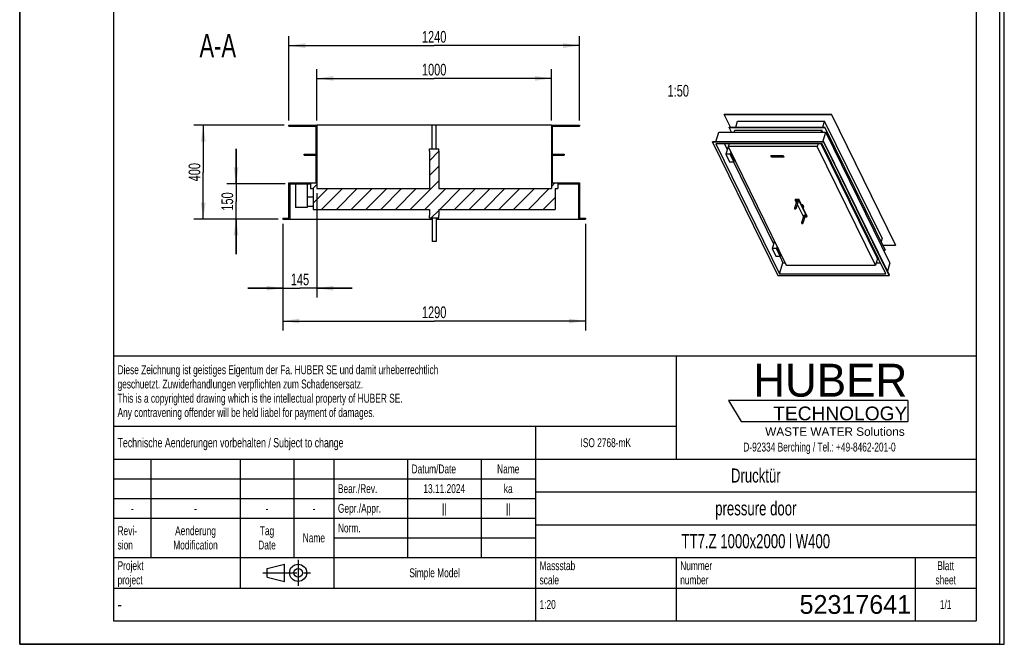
# Model space of a CAD drawing. Header units: millimetres. Extents: x 0 to 4200, y 0 to 5940.
# Tile 1 of 2: x 0 to 4200, y 0 to 2664. Entities that reach past the tile are written whole.
import ezdxf

# ---------------------------------------------------------------- set-up
doc = ezdxf.new("R2010")
doc.units = ezdxf.units.MM
doc.header["$LTSCALE"] = 387.2
doc.linetypes.add('CENTER', pattern=[0.6, 0.375, -0.075, 0.075, -0.075])
doc.layers.get('0').update_dxf_attribs({"linetype": 'CONTINUOUS'})
for name, color, linetype in [('005_AXIS', 7, 'CONTINUOUS'), ('007_CURVES', 7, 'CONTINUOUS'), ('050_DIMENSIONING', 7, 'CONTINUOUS'), ('052_SYMBOLS', 7, 'CONTINUOUS'), ('053_NOTES', 7, 'CONTINUOUS'), ('HUBER_Logo_BL2', 7, 'CONTINUOUS')]:
    doc.layers.add(name, color=color, linetype=linetype)
doc.styles.get("Standard").update_dxf_attribs({"font": 'txt', "width": 0.7})
doc.styles.add('TEXTSTYLE_2', font='txt')
doc.styles.add('TEXTSTYLE_3', font='arial.ttf')
doc.styles.add('TEXTSTYLE_4', font='txt', dxfattribs={"width": 0.8})
doc.styles.add('TEXTSTYLE_5', font='txt')
doc.dimstyles.new('DIMSTYLE_1', dxfattribs={"dimtxt": 50, "dimasz": 70, "dimexe": 2, "dimexo": 1, "dimtad": 1, "dimdec": 1, "dimtxsty": 'Standard', "dimblk": '_FILLED', "dimblk1": '_FILLED', "dimblk2": '_FILLED', "dimcen": 0.09, "dimazin": 2, "dimtp": 1.2, "dimtm": 1.2, "dimtfac": 1, "dimtdec": 1, "dimtofl": 0, "dimtmove": 0, "dimatfit": 3, "dimldrblk": '_FILLED', "dimfxl": 1, "dimtolj": 1, "dimarcsym": 0})
doc.dimstyles.new('DIMSTYLE_3', dxfattribs={"dimtxt": 50, "dimasz": 70, "dimexe": 2, "dimexo": 1, "dimtad": 1, "dimdec": 1, "dimtxsty": 'Standard', "dimblk": '_FILLED', "dimblk1": '_FILLED', "dimblk2": '_FILLED', "dimcen": 0.09, "dimazin": 2, "dimtp": 0.5, "dimtm": 0.5, "dimtfac": 1, "dimtdec": 1, "dimtofl": 0, "dimtmove": 0, "dimatfit": 3, "dimldrblk": '_FILLED', "dimfxl": 1, "dimtolj": 1, "dimarcsym": 0})
doc.dimstyles.new('DIMSTYLE_4', dxfattribs={"dimtxt": 50, "dimasz": 70, "dimexe": 2, "dimexo": 1, "dimtad": 1, "dimdec": 1, "dimtxsty": 'Standard', "dimblk": '_FILLED', "dimblk1": '_FILLED', "dimblk2": '_FILLED', "dimcen": 0.09, "dimazin": 2, "dimtp": 0.8, "dimtm": 0.8, "dimtfac": 1, "dimtdec": 1, "dimtofl": 0, "dimtmove": 0, "dimatfit": 3, "dimldrblk": '_FILLED', "dimfxl": 1, "dimtolj": 1, "dimarcsym": 0})

# ---------------------------------------------------------------- blocks, each defined once
blk = doc.blocks.new('HUBER_LOGO_BL2', base_point=(3411.6, 1009.5))
at = {"layer": 'HUBER_Logo_BL2', "color": 5, "linetype": 'Continuous'}
for p, q in [((3788.5, 1040.5), (3023.5, 1040.5)), ((3023.5, 1040.5), (3077.5, 950.5)), ((3788.5, 1040.5), (3788.5, 950.5)), ((3077.5, 950.5), (3788.5, 950.5))]:
    blk.add_line(p, q, dxfattribs=at)
at = {"layer": 'HUBER_Logo_BL2', "color": 2, "linetype": 'Continuous', "attachment_point": 3, "line_spacing_factor": 0.78}
for s, insert, char_height, width, style in [('HUBER\\P\\fArial;\\H58.5;TECHNOLOGY ', (3786.3, 1196.7), 140.4, 775.343, 'TEXTSTYLE_2'), ('WASTE WATER Solutions', (3775.2, 925.3), 36, 594.067, 'TEXTSTYLE_3')]:
    blk.add_mtext(s, dxfattribs=dict(at, insert=insert, char_height=char_height, width=width, style=style))
at = {"layer": 'HUBER_Logo_BL2', "color": 2, "linetype": 'Continuous', "insert": (3411.6, 860.4), "char_height": 38, "width": 1621.786, "attachment_point": 2, "line_spacing_factor": 0.96}
blk.add_mtext('D-92334 Berching / Tel.: +49-8462-201-0', dxfattribs=at)
blk = doc.blocks.new('_FILLED')
at = {"color": 0, "linetype": 'ByBlock'}
blk.add_solid([(0, 0), (-1, 0.143), (-1, -0.143)], dxfattribs=at)
blk = doc.blocks.new('*D4')
at = {"layer": '050_DIMENSIONING', "color": 2, "linetype": 'Continuous', "transparency": 16777216}
for p, q in [((1123, 1793.9), (1123, 1338.9)), ((2413, 1793.9), (2413, 1338.9)), ((1123, 1378.9), (1768, 1378.9)), ((2413, 1378.9), (1768, 1378.9))]:
    blk.add_line(p, q, dxfattribs=at)
at = {"layer": '050_DIMENSIONING', "color": 2, "linetype": 'Continuous', "transparency": 16777216, "xscale": 70, "yscale": 70, "zscale": 70, "rotation": 180}
blk.add_blockref('_FILLED', (1123, 1378.9), dxfattribs=at)
at = {"layer": '050_DIMENSIONING', "color": 2, "linetype": 'Continuous', "transparency": 16777216, "xscale": 70, "yscale": 70, "zscale": 70}
blk.add_blockref('_FILLED', (2413, 1378.9), dxfattribs=at)
at = {"layer": '050_DIMENSIONING', "color": 2, "linetype": 'Continuous', "transparency": 16777216, "insert": (1768, 1441.4), "char_height": 50, "width": 219.643, "attachment_point": 2, "line_spacing_factor": 0.9}
blk.add_mtext('1290', dxfattribs=at)
blk = doc.blocks.new('*D5')
at = {"layer": '050_DIMENSIONING', "color": 2, "linetype": 'Continuous', "transparency": 16777216}
for p, q in [((1148, 2233.9), (1148, 2593.9)), ((2388, 2233.9), (2388, 2593.9)), ((1148, 2553.9), (1768, 2553.9)), ((2388, 2553.9), (1768, 2553.9))]:
    blk.add_line(p, q, dxfattribs=at)
at = {"layer": '050_DIMENSIONING', "color": 2, "linetype": 'Continuous', "transparency": 16777216, "xscale": 70, "yscale": 70, "zscale": 70, "rotation": 180}
blk.add_blockref('_FILLED', (1148, 2553.9), dxfattribs=at)
at = {"layer": '050_DIMENSIONING', "color": 2, "linetype": 'Continuous', "transparency": 16777216, "xscale": 70, "yscale": 70, "zscale": 70}
blk.add_blockref('_FILLED', (2388, 2553.9), dxfattribs=at)
at = {"layer": '050_DIMENSIONING', "color": 2, "linetype": 'Continuous', "transparency": 16777216, "insert": (1768, 2616.4), "char_height": 50, "width": 219.643, "attachment_point": 2, "line_spacing_factor": 0.9}
blk.add_mtext('1240', dxfattribs=at)
blk = doc.blocks.new('*D6')
at = {"layer": '050_DIMENSIONING', "color": 2, "linetype": 'Continuous', "transparency": 16777216}
for p, q in [((1128, 2213.9), (743, 2213.9)), ((783, 2213.9), (783, 2013.9)), ((783, 1813.9), (783, 2013.9)), ((1103, 1813.9), (743, 1813.9))]:
    blk.add_line(p, q, dxfattribs=at)
at = {"layer": '050_DIMENSIONING', "color": 2, "linetype": 'Continuous', "transparency": 16777216, "xscale": 70, "yscale": 70, "zscale": 70}
for p, rotation in [((783, 2213.9), 90), ((783, 1813.9), 270)]:
    blk.add_blockref('_FILLED', p, dxfattribs=dict(at, rotation=rotation))
at = {"layer": '050_DIMENSIONING', "color": 2, "linetype": 'Continuous', "transparency": 16777216, "insert": (720.5, 2013.9), "char_height": 50, "width": 176.786, "attachment_point": 2, "rotation": 90, "line_spacing_factor": 0.9}
blk.add_mtext('400', dxfattribs=at)
blk = doc.blocks.new('*D7')
at = {"layer": '050_DIMENSIONING', "color": 2, "linetype": 'Continuous', "transparency": 16777216}
for p, q in [((1268, 2233.9), (1268, 2453.9)), ((2268, 2233.9), (2268, 2453.9)), ((1268, 2413.9), (1768, 2413.9)), ((2268, 2413.9), (1768, 2413.9))]:
    blk.add_line(p, q, dxfattribs=at)
at = {"layer": '050_DIMENSIONING', "color": 2, "linetype": 'Continuous', "transparency": 16777216, "xscale": 70, "yscale": 70, "zscale": 70, "rotation": 180}
blk.add_blockref('_FILLED', (1268, 2413.9), dxfattribs=at)
at = {"layer": '050_DIMENSIONING', "color": 2, "linetype": 'Continuous', "transparency": 16777216, "xscale": 70, "yscale": 70, "zscale": 70}
blk.add_blockref('_FILLED', (2268, 2413.9), dxfattribs=at)
at = {"layer": '050_DIMENSIONING', "color": 2, "linetype": 'Continuous', "transparency": 16777216, "insert": (1768, 2476.4), "char_height": 50, "width": 219.643, "attachment_point": 2, "line_spacing_factor": 0.9}
blk.add_mtext('1000', dxfattribs=at)
blk = doc.blocks.new('*D10')
at = {"layer": '050_DIMENSIONING', "color": 2, "linetype": 'Continuous', "transparency": 16777216}
for p, q in [((1268, 1923.9), (1268, 1478.9)), ((1123, 1793.9), (1123, 1478.9)), ((1123, 1518.9), (973, 1518.9)), ((973, 1518.9), (1195.5, 1518.9)), ((1418, 1518.9), (1195.5, 1518.9)), ((1268, 1518.9), (1418, 1518.9))]:
    blk.add_line(p, q, dxfattribs=at)
at = {"layer": '050_DIMENSIONING', "color": 2, "linetype": 'Continuous', "transparency": 16777216, "xscale": 70, "yscale": 70, "zscale": 70}
blk.add_blockref('_FILLED', (1123, 1518.9), dxfattribs=at)
at = {"layer": '050_DIMENSIONING', "color": 2, "linetype": 'Continuous', "transparency": 16777216, "xscale": 70, "yscale": 70, "zscale": 70, "rotation": 180}
blk.add_blockref('_FILLED', (1268, 1518.9), dxfattribs=at)
at = {"layer": '050_DIMENSIONING', "color": 2, "linetype": 'Continuous', "transparency": 16777216, "insert": (1195.5, 1581.4), "char_height": 50, "width": 155.357, "attachment_point": 2, "line_spacing_factor": 0.9}
blk.add_mtext('145', dxfattribs=at)
blk = doc.blocks.new('*D11')
at = {"layer": '050_DIMENSIONING', "color": 2, "linetype": 'Continuous', "transparency": 16777216}
for p, q in [((923, 1963.9), (923, 2113.9)), ((923, 2113.9), (923, 1888.9)), ((1132, 1963.9), (883, 1963.9)), ((923, 1663.9), (923, 1888.9)), ((1103, 1813.9), (883, 1813.9)), ((923, 1813.9), (923, 1663.9))]:
    blk.add_line(p, q, dxfattribs=at)
at = {"layer": '050_DIMENSIONING', "color": 2, "linetype": 'Continuous', "transparency": 16777216, "xscale": 70, "yscale": 70, "zscale": 70}
for p, rotation in [((923, 1963.9), 270), ((923, 1813.9), 90)]:
    blk.add_blockref('_FILLED', p, dxfattribs=dict(at, rotation=rotation))
at = {"layer": '050_DIMENSIONING', "color": 2, "linetype": 'Continuous', "transparency": 16777216, "insert": (860.5, 1888.9), "char_height": 50, "width": 155.357, "attachment_point": 2, "rotation": 90, "line_spacing_factor": 0.9}
blk.add_mtext('150', dxfattribs=at)
blk = doc.blocks.new('PROJEKTIONSMETHODE_1_BL3', base_point=(1140, 305))
at = {"color": 2, "linetype": 'Continuous'}
for p, q in [((1055.7, 323.3), (1129, 341.7)), ((1129, 268.3), (1129, 341.7)), ((1055.7, 286.7), (1055.7, 323.3)), ((1055.7, 286.7), (1129, 268.3))]:
    blk.add_line(p, q, dxfattribs=at)
at = {"color": 2, "linetype": 'CENTER'}
for p, q in [((1187.7, 360), (1187.7, 250)), ((1037.3, 305), (1242.7, 305))]:
    blk.add_line(p, q, dxfattribs=at)
at = {"color": 2, "linetype": 'Continuous'}
for radius in [36.7, 18.3]:
    blk.add_circle((1187.7, 305), radius, dxfattribs=at)
blk = doc.blocks.new('*T16')
at = {"color": 3, "linetype": 'Continuous'}
for p, q in [((0, 0), (3680, 0)), ((0, 0), (0, -1130)), ((2400, 0), (2400, -440)), ((3680, 0), (3680, -1130)), ((0, -300), (2400, -300)), ((1800, -300), (1800, -1130)), ((0, -440), (3680, -440)), ((160, -440), (160, -860)), ((540, -440), (540, -990)), ((770, -440), (770, -860)), ((940, -440), (940, -990)), ((1254, -440), (1254, -860)), ((1568, -440), (1568, -860)), ((0, -524), (1800, -524)), ((1800, -580), (3680, -580)), ((0, -608), (1800, -608)), ((0, -692), (1800, -692)), ((1800, -720), (3680, -720)), ((940, -776), (1800, -776)), ((0, -860), (3680, -860)), ((2400, -860), (2400, -1130)), ((3420, -860), (3420, -1130)), ((0, -990), (3680, -990)), ((0, -1130), (3680, -1130))]:
    blk.add_line(p, q, dxfattribs=at)
at = {"layer": '052_SYMBOLS', "color": 2, "linetype": 'Continuous', "line_spacing_factor": 0.96}
for s, insert, char_height, width, attachment_point in [('Diese Zeichnung ist geistiges Eigentum der Fa. HUBER SE und damit urheberrechtlich \\Pgeschuetzt. Zuwiderhandlungen verpflichten zum Schadensersatz.\\PThis is a copyrighted drawing which is the intellectual property of HUBER SE.\\PAny contravening offender will be held liabel for payment of damages.', (17.5, -39.8), 38, 4429.714, 1), ('Technische Aenderungen vorbehalten / Subject to change', (17.5, -350), 40, 3049.524, 1), ('ISO 2768-mK', (2100, -351), 38, 665.905, 2), ('Datum/Date', (1271.5, -463), 38, 584.476, 1), ('Name', (1684, -463), 38, 253.333, 2), ('Drucktür', (2740, -480), 60, 686.857, 2), ('Bear./Rev.', (957.5, -547), 38, 544.667, 1), ('ka', (1684, -547), 38, 123.048, 2), ('13.11.2024', (1411, -547), 38, 524.762, 2), ('Gepr./Appr.', (957.5, -631), 38, 598.952, 1), ('pressure door', (2740, -620), 60, 1120, 2), ('-', (80, -631), 38, 68.762, 2), ('-', (350, -631), 38, 68.762, 2), ('-', (655, -631), 38, 68.762, 2), ('-', (855, -631), 38, 68.762, 2), ('Revi-\\Psion', (17.5, -726.6), 38, 276.857, 1), ('Aenderung\\PModification', (350, -726.6), 38, 606.19, 2), ('Tag\\PDate', (655, -726.6), 38, 235.238, 2), ('Norm. ', (957.5, -715), 38, 351.048, 1), ('TT7.Z 1000x2000 l W400', (2740, -760), 60, 2088.571, 2), ('Name', (855, -757), 38, 253.333, 2), ('Projekt\\Pproject', (17.5, -875.6), 38, 367.333, 1), ('Massstab\\Pscale', (1817.5, -875.6), 38, 448.762, 1), ('Nummer\\Pnumber', (2417.5, -875.6), 38, 372.762, 1), ('Blatt\\Psheet', (3550, -875.6), 38, 275.048, 2), ('Simple Model', (1370, -906), 38, 656.857, 2), ('1:20', (1817.5, -1041), 38, 204.476, 1), ('1/1', (3550, -1041), 38, 159.238, 2)]:
    blk.add_mtext(s, dxfattribs=dict(at, insert=insert, char_height=char_height, width=width, attachment_point=attachment_point))
for s, insert, char_height, width, attachment_point, style in [('52317641', (3402.5, -1020), 80, 1026.667, 3, 'TEXTSTYLE_5'), ('-', (17.5, -1035), 50, 36.667, 1, 'TEXTSTYLE_4')]:
    blk.add_mtext(s, dxfattribs=dict(at, insert=insert, char_height=char_height, width=width, attachment_point=attachment_point, style=style))
at = {"layer": '053_NOTES', "color": 2, "linetype": 'Continuous', "char_height": 38, "width": 101.333, "attachment_point": 2, "line_spacing_factor": 0.96}
for insert in [(1411, -631), (1684, -631)]:
    blk.add_mtext('||', dxfattribs=dict(at, insert=insert))

msp = doc.modelspace()

# ---------------------------------------------------------------- hatches: boundary and pattern name
at = {"linetype": 'Continuous'}
h = msp.add_hatch(dxfattribs=at)
h.set_pattern_fill('A', color=2, scale=44.547727, angle=45, style=0, pattern_type=0)
h.set_pattern_definition([(45, (0, 0), (-31.5, 31.5), [])])
edge = h.paths.add_edge_path()
edge.add_line((1268.03, 1943.86), (1748.03, 1943.86))
edge.add_line((1748.03, 2103.86), (1748.03, 1943.86))
edge.add_line((1748.03, 2103.86), (1748.03, 2113.86))
edge.add_line((1748.03, 2113.86), (1788.03, 2113.86))
edge.add_line((1788.03, 2103.86), (1788.03, 2113.86))
edge.add_line((1788.03, 2103.86), (1788.03, 1943.86))
edge.add_line((1788.03, 1943.86), (2268.03, 1943.86))
edge.add_line((2268.03, 2213.86), (2268.03, 1943.86))
edge.add_line((2268.03, 2213.86), (2388.03, 2213.86))
edge.add_line((2388.03, 2213.86), (2388.03, 2209.86))
edge.add_line((2272.03, 2209.86), (2388.03, 2209.86))
edge.add_line((2272.03, 2209.86), (2272.03, 2090.86))
edge.add_line((2272.03, 2090.86), (2322.03, 2090.86))
edge.add_line((2322.03, 2090.86), (2322.03, 2086.86))
edge.add_line((2272.03, 2086.86), (2322.03, 2086.86))
edge.add_line((2272.03, 2086.86), (2272.03, 1967.86))
edge.add_line((2272.03, 1967.86), (2388.03, 1967.86))
edge.add_line((2388.03, 1967.86), (2388.03, 1817.86))
edge.add_line((2388.03, 1817.86), (2413.03, 1817.86))
edge.add_line((2413.03, 1817.86), (2413.03, 1813.86))
edge.add_line((2384.03, 1813.86), (2413.03, 1813.86))
edge.add_line((2384.03, 1963.86), (2384.03, 1813.86))
edge.add_line((2295.03, 1963.86), (2384.03, 1963.86))
edge.add_line((2295.03, 1963.86), (2295.03, 1943.86))
edge.add_line((2284.03, 1943.86), (2295.03, 1943.86))
edge.add_line((2284.03, 1943.86), (2284.03, 1854.86))
edge.add_line((1788.03, 1854.86), (2284.03, 1854.86))
edge.add_line((1788.03, 1854.86), (1788.03, 1828.86))
edge.add_line((1788.03, 1818.86), (1788.03, 1828.86))
edge.add_line((1748.03, 1818.86), (1788.03, 1818.86))
edge.add_line((1748.03, 1818.86), (1748.03, 1828.86))
edge.add_line((1748.03, 1854.86), (1748.03, 1828.86))
edge.add_line((1252.03, 1854.86), (1748.03, 1854.86))
edge.add_line((1252.03, 1943.86), (1252.03, 1854.86))
edge.add_line((1241.03, 1943.86), (1252.03, 1943.86))
edge.add_line((1241.03, 1963.86), (1241.03, 1943.86))
edge.add_line((1152.03, 1963.86), (1241.03, 1963.86))
edge.add_line((1152.03, 1963.86), (1152.03, 1813.86))
edge.add_line((1123.03, 1813.86), (1152.03, 1813.86))
edge.add_line((1123.03, 1817.86), (1123.03, 1813.86))
edge.add_line((1123.03, 1817.86), (1148.03, 1817.86))
edge.add_line((1148.03, 1817.86), (1148.03, 1967.86))
edge.add_line((1148.03, 1967.86), (1264.03, 1967.86))
edge.add_line((1264.03, 1967.86), (1264.03, 2086.86))
edge.add_line((1214.03, 2086.86), (1264.03, 2086.86))
edge.add_line((1214.03, 2086.86), (1214.03, 2090.86))
edge.add_line((1214.03, 2090.86), (1264.03, 2090.86))
edge.add_line((1264.03, 2090.86), (1264.03, 2209.86))
edge.add_line((1148.03, 2209.86), (1264.03, 2209.86))
edge.add_line((1148.03, 2209.86), (1148.03, 2213.86))
edge.add_line((1148.03, 2213.86), (1268.03, 2213.86))
edge.add_line((1268.03, 2213.86), (1268.03, 1943.86))

# ---------------------------------------------------------------- linework, layer by layer
at = {"color": 7, "linetype": 'Continuous'}
for p, q in [((0, 0), (0, 5940)), ((0, 0), (0, 5940)), ((4200, 0), (4200, 5940)), ((4200, 0), (4200, 5940)), ((3005.42, 2260.13), (3005.8, 2261.38)), ((3031.77, 2206.43), (3005.42, 2260.13)), ((3005.42, 2260.13), (3462.26, 2260.13)), ((3005.8, 2261.38), (3462.65, 2261.38)), ((3054.63, 2206.43), (3062.31, 2231.29)), ((3062.31, 2231.29), (3433.68, 2231.29)), ((3426, 2206.43), (3433.68, 2231.29)), ((3678.69, 1732.01), (3433.68, 2231.29)), ((3462.26, 2260.13), (3462.65, 2261.38)), ((3462.26, 2260.13), (3735.58, 1703.17)), ((3735.97, 1704.42), (3462.65, 2261.38)), ((1148.03, 2213.86), (1268.03, 2213.86)), ((1148.03, 2209.86), (1148.03, 2213.86)), ((1148.03, 2209.86), (1264.03, 2209.86)), ((1264.03, 2090.86), (1264.03, 2209.86)), ((1760.03, 2213.86), (1268.03, 2213.86)), ((1268.03, 2213.86), (1268.03, 1943.86)), ((2268.03, 2213.86), (1776.03, 2213.86)), ((2268.03, 2213.86), (2388.03, 2213.86)), ((2268.03, 2213.86), (2268.03, 1943.86)), ((2272.03, 2209.86), (2388.03, 2209.86)), ((2272.03, 2209.86), (2272.03, 2090.86)), ((2388.03, 2213.86), (2388.03, 2209.86)), ((2969.38, 2143.52), (2981.98, 2184.3)), ((2981.98, 2184.3), (3438.83, 2184.3)), ((3025.88, 2205.18), (3026.26, 2206.43)), ((3036.12, 2184.3), (3025.88, 2205.18)), ((3025.88, 2205.18), (3434.09, 2205.18)), ((3026.26, 2206.43), (3434.48, 2206.43)), ((3047.79, 2184.3), (3050.4, 2192.75)), ((3050.4, 2192.75), (3421.77, 2192.75)), ((3419.16, 2184.3), (3421.77, 2192.75)), ((3425.91, 2184.3), (3421.77, 2192.75)), ((3426.23, 2143.52), (3438.83, 2184.3)), ((3434.09, 2205.18), (3434.48, 2206.43)), ((3434.09, 2205.18), (3691.3, 1681.04)), ((3691.69, 1682.29), (3434.48, 2206.43)), ((3712.15, 1627.34), (3438.83, 2184.3)), ((2954.81, 2142.27), (2955.2, 2143.52)), ((2954.81, 2142.27), (3234.23, 1572.87)), ((3430.08, 2142.27), (2954.81, 2142.27)), ((3430.47, 2143.52), (2955.2, 2143.52)), ((3430.08, 2142.27), (3430.47, 2143.52)), ((3709.5, 1572.87), (3430.08, 2142.27)), ((3709.89, 1574.13), (3430.47, 2143.52)), ((1748.03, 2113.86), (1788.03, 2113.86)), ((1748.03, 2103.86), (1748.03, 2113.86)), ((1748.03, 2103.86), (1748.03, 1943.86)), ((1788.03, 2103.86), (1788.03, 2113.86)), ((1788.03, 2103.86), (1788.03, 1943.86)), ((3422.93, 2135.06), (2969.04, 2135.06)), ((2969.04, 2135.06), (3241.38, 1580.08)), ((3006.62, 2135.06), (3018.39, 2111.08)), ((3021.81, 2122.13), (3012.12, 2090.8)), ((3022.49, 2122.13), (3021.81, 2122.13)), ((3025.76, 2135.06), (3022.05, 2123.04)), ((3022.05, 2123.04), (3269.99, 1617.79)), ((3402.26, 2123.04), (3022.05, 2123.04)), ((3405.98, 2135.06), (3402.26, 2123.04)), ((3650.2, 1617.79), (3402.26, 2123.04)), ((3658.82, 1645.68), (3418.67, 2135.06)), ((3664.21, 1642.95), (3422.72, 2135.06)), ((3695.28, 1580.08), (3422.93, 2135.06)), ((1214.03, 2086.86), (1214.03, 2090.86)), ((1214.03, 2090.86), (1264.03, 2090.86)), ((1214.03, 2086.86), (1264.03, 2086.86)), ((1264.03, 1967.86), (1264.03, 2086.86)), ((2272.03, 2090.86), (2322.03, 2090.86)), ((2272.03, 2086.86), (2272.03, 1967.86)), ((2272.03, 2086.86), (2322.03, 2086.86)), ((2322.03, 2090.86), (2322.03, 2086.86)), ((3012.12, 2090.8), (3027.99, 2058.48)), ((3030.55, 2090.8), (3012.12, 2090.8)), ((3027.99, 2058.48), (3046.41, 2058.48)), ((3033.38, 2099.96), (3030.55, 2090.8)), ((3046.41, 2058.48), (3030.55, 2090.8)), ((3035.82, 2094.98), (3033.47, 2087.39)), ((3033.47, 2087.39), (3044.45, 2065.02)), ((3033.47, 2087.39), (3039.54, 2087.39)), ((3044.2, 2058.48), (3216.06, 1708.27)), ((3044.45, 2065.02), (3050.52, 2065.02)), ((3048.43, 2065.02), (3046.41, 2058.48)), ((1148.03, 1967.86), (1264.03, 1967.86)), ((1148.03, 1817.86), (1148.03, 1967.86)), ((1152.03, 1963.86), (1241.03, 1963.86)), ((1152.03, 1963.86), (1152.03, 1813.86)), ((1176.03, 1963.86), (1176.03, 1863.86)), ((1226.03, 1963.86), (1226.03, 1863.86)), ((1241.03, 1963.86), (1241.03, 1943.86)), ((1241.03, 1943.86), (1252.03, 1943.86)), ((1252.03, 1943.86), (1252.03, 1854.86)), ((1268.03, 1943.86), (1748.03, 1943.86)), ((1788.03, 1943.86), (2268.03, 1943.86)), ((2272.03, 1967.86), (2388.03, 1967.86)), ((2284.03, 1943.86), (2284.03, 1854.86)), ((2284.03, 1943.86), (2295.03, 1943.86)), ((2295.03, 1963.86), (2384.03, 1963.86)), ((2295.03, 1963.86), (2295.03, 1943.86)), ((2384.03, 1963.86), (2384.03, 1813.86)), ((2388.03, 1967.86), (2388.03, 1817.86)), ((1226.03, 1908.86), (1252.03, 1908.86)), ((3308.55, 1898.32), (3307.58, 1895.19)), ((3307.58, 1895.19), (3312.49, 1885.19)), ((3307.58, 1895.19), (3322.32, 1895.19)), ((3308.55, 1898.32), (3323.28, 1898.32)), ((3323.28, 1898.32), (3322.32, 1895.19)), ((3322.32, 1895.19), (3357.7, 1823.08)), ((3340.98, 1862.27), (3323.28, 1898.32)), ((1226.03, 1863.86), (1176.03, 1863.86)), ((1226.03, 1868.86), (1252.03, 1868.86)), ((1252.03, 1854.86), (1748.03, 1854.86)), ((1748.03, 1854.86), (1748.03, 1828.86)), ((1788.03, 1854.86), (1788.03, 1828.86)), ((1788.03, 1854.86), (2284.03, 1854.86)), ((3316.6, 1876.82), (3342.96, 1823.08)), ((3358.67, 1826.22), (3340.98, 1862.27)), ((1123.03, 1817.86), (1123.03, 1813.86)), ((1123.03, 1817.86), (1148.03, 1817.86)), ((1123.03, 1813.86), (1152.03, 1813.86)), ((1152.03, 1813.86), (1760.03, 1813.86)), ((1748.03, 1818.86), (1748.03, 1828.86)), ((1748.03, 1818.86), (1788.03, 1818.86)), ((1776.03, 1813.86), (2384.03, 1813.86)), ((1788.03, 1818.86), (1788.03, 1828.86)), ((2384.03, 1813.86), (2413.03, 1813.86)), ((2388.03, 1817.86), (2413.03, 1817.86)), ((2413.03, 1817.86), (2413.03, 1813.86)), ((3342.96, 1823.08), (3343.01, 1823.08)), ((3349.7, 1823.08), (3357.7, 1823.08)), ((3357.7, 1823.08), (3358.67, 1826.22)), ((3678.69, 1732.01), (3674.28, 1717.76)), ((3219.47, 1719.33), (3209.79, 1688)), ((3209.79, 1688), (3225.65, 1655.67)), ((3228.21, 1688), (3209.79, 1688)), ((3220.16, 1719.33), (3219.47, 1719.33)), ((3231.04, 1697.15), (3228.21, 1688)), ((3244.08, 1655.67), (3228.21, 1688)), ((3233.48, 1692.18), (3231.14, 1684.59)), ((3231.14, 1684.59), (3242.12, 1662.21)), ((3231.14, 1684.59), (3237.21, 1684.59)), ((3681.44, 1703.17), (3735.58, 1703.17)), ((3685.8, 1681.04), (3691.3, 1681.04)), ((3691.69, 1682.29), (3691.3, 1681.04)), ((3735.97, 1704.42), (3735.58, 1703.17)), ((3225.65, 1655.67), (3244.08, 1655.67)), ((3241.87, 1655.67), (3255.9, 1627.08)), ((3242.12, 1662.21), (3248.19, 1662.21)), ((3246.1, 1662.21), (3244.08, 1655.67)), ((3658.82, 1645.68), (3650.2, 1617.79)), ((3657.97, 1642.95), (3664.21, 1642.95)), ((3664.3, 1643.21), (3664.21, 1642.95)), ((3241.38, 1580.08), (3255.9, 1627.08)), ((3255.9, 1627.08), (3265.43, 1627.08)), ((3269.99, 1617.79), (3650.2, 1617.79)), ((3653.07, 1627.08), (3672.21, 1627.08)), ((3712.15, 1627.34), (3701.18, 1591.86)), ((3234.23, 1572.87), (3709.5, 1572.87)), ((3241.38, 1580.08), (3695.28, 1580.08)), ((3709.5, 1572.87), (3709.89, 1574.13)), ((0, 0), (4200, 0)), ((0, 0), (4200, 0))]:
    msp.add_line(p, q, dxfattribs=at)
at = {"color": 3, "linetype": 'Continuous'}
for p, q in [((4180, 5900), (4180, 0)), ((0, 2970), (0, 0)), ((4180, 0), (0, 0))]:
    msp.add_line(p, q, dxfattribs=at)
at = {"color": 5, "linetype": 'Continuous'}
for p, q in [((400, 5800), (400, 100)), ((4080, 5800), (4080, 100)), ((400, 100), (4080, 100))]:
    msp.add_line(p, q, dxfattribs=at)
at = {"layer": '005_AXIS', "color": 7, "linetype": 'Continuous'}
for p, q in [((1776.03, 2213.86), (1760.03, 2213.86)), ((1760.03, 2113.86), (1760.03, 2213.86)), ((1776.03, 2113.86), (1776.03, 2213.86)), ((3314.33, 1891.16), (3304.65, 1859.83)), ((3320.44, 1889.27), (3310.76, 1857.94)), ((3343.77, 1868.05), (3341.59, 1861.01)), ((1760.03, 1818.86), (1760.03, 1718.86)), ((1776.03, 1818.86), (1776.03, 1718.86)), ((3344.83, 1829), (3335.15, 1797.67)), ((3350.95, 1827.11), (3341.27, 1795.78)), ((1776.03, 1718.86), (1760.03, 1718.86))]:
    msp.add_line(p, q, dxfattribs=at)
for points, knots in [([(3320.33, 1890.22), (3320.22, 1890.46), (3319.85, 1890.93), (3318.83, 1891.69), (3317.53, 1892.15), (3316.21, 1892.24), (3315.34, 1892.09), (3314.67, 1891.75), (3314.39, 1891.36), (3314.33, 1891.16)], [0, 0, 0, 0, 0.1140622, 0.247801, 0.5423827, 0.6837298, 0.8082321, 0.9119528, 1, 1, 1, 1]), ([(3320.44, 1889.27), (3320.49, 1889.42), (3320.51, 1889.75), (3320.41, 1890.06), (3320.33, 1890.22)], [0, 0, 0, 0, 0.4740096, 1, 1, 1, 1]), ([(3304.65, 1859.83), (3304.6, 1859.68), (3304.58, 1859.35), (3304.68, 1859.04), (3304.76, 1858.88)], [0, 0, 0, 0, 0.4740096, 1, 1, 1, 1]), ([(3310.65, 1858.88), (3310.53, 1859.12), (3310.17, 1859.59), (3309.14, 1860.36), (3307.84, 1860.82), (3306.53, 1860.9), (3305.66, 1860.76), (3304.98, 1860.42), (3304.71, 1860.03), (3304.65, 1859.83)], [0, 0, 0, 0, 0.1140622, 0.247801, 0.5423827, 0.6837298, 0.8082321, 0.9119528, 1, 1, 1, 1]), ([(3304.76, 1858.88), (3304.88, 1858.64), (3305.24, 1858.18), (3306.27, 1857.41), (3307.56, 1856.95), (3308.88, 1856.86), (3309.75, 1857.01), (3310.43, 1857.35), (3310.7, 1857.74), (3310.76, 1857.94)], [0, 0, 0, 0, 0.1140622, 0.247801, 0.5423827, 0.6837298, 0.8082321, 0.9119528, 1, 1, 1, 1]), ([(3310.76, 1857.94), (3310.81, 1858.09), (3310.83, 1858.42), (3310.73, 1858.73), (3310.65, 1858.88)], [0, 0, 0, 0, 0.4740096, 1, 1, 1, 1]), ([(3343.49, 1870.42), (3343.17, 1871.08), (3342.12, 1872.37), (3339.99, 1873.85), (3337.39, 1874.92), (3335.5, 1875.28), (3334.55, 1875.36)], [0, 0, 0, 0, 0.2103125, 0.4591529, 0.7300779, 1, 1, 1, 1]), ([(3343.77, 1868.05), (3343.88, 1868.42), (3343.94, 1869.25), (3343.68, 1870.04), (3343.49, 1870.42)], [0, 0, 0, 0, 0.4740096, 1, 1, 1, 1]), ([(3350.84, 1828.06), (3350.72, 1828.3), (3350.35, 1828.76), (3349.33, 1829.53), (3348.03, 1829.99), (3346.71, 1830.08), (3345.85, 1829.93), (3345.17, 1829.59), (3344.9, 1829.2), (3344.83, 1829)], [0, 0, 0, 0, 0.1140622, 0.247801, 0.5423827, 0.6837298, 0.8082321, 0.9119528, 1, 1, 1, 1]), ([(3350.95, 1827.11), (3350.99, 1827.26), (3351.02, 1827.59), (3350.91, 1827.9), (3350.84, 1828.06)], [0, 0, 0, 0, 0.4740096, 1, 1, 1, 1]), ([(3335.15, 1797.67), (3335.11, 1797.52), (3335.08, 1797.19), (3335.19, 1796.88), (3335.26, 1796.72)], [0, 0, 0, 0, 0.4740096, 1, 1, 1, 1]), ([(3341.16, 1796.72), (3341.04, 1796.96), (3340.67, 1797.43), (3339.65, 1798.2), (3338.35, 1798.66), (3337.03, 1798.74), (3336.16, 1798.6), (3335.49, 1798.26), (3335.21, 1797.87), (3335.15, 1797.67)], [0, 0, 0, 0, 0.1140622, 0.247801, 0.5423827, 0.6837298, 0.8082321, 0.9119528, 1, 1, 1, 1]), ([(3335.26, 1796.72), (3335.38, 1796.48), (3335.75, 1796.01), (3336.77, 1795.25), (3338.07, 1794.79), (3339.39, 1794.7), (3340.25, 1794.85), (3340.93, 1795.19), (3341.21, 1795.58), (3341.27, 1795.78)], [0, 0, 0, 0, 0.1140622, 0.247801, 0.5423827, 0.6837298, 0.8082321, 0.9119528, 1, 1, 1, 1]), ([(3341.27, 1795.78), (3341.31, 1795.92), (3341.34, 1796.26), (3341.23, 1796.57), (3341.16, 1796.72)], [0, 0, 0, 0, 0.4740096, 1, 1, 1, 1])]:
    msp.add_open_spline(points, degree=3, knots=knots, dxfattribs=at)
at = {"layer": '007_CURVES', "color": 4, "linetype": 'Continuous'}
for p, q in [((3204.79, 2085.49), (3256.37, 2085.49)), ((3208.45, 2078.03), (3204.79, 2085.49)), ((3260.03, 2078.03), (3208.45, 2078.03)), ((3211.26, 2084.25), (3213.7, 2079.28)), ((3213.54, 2084.25), (3211.26, 2084.25)), ((3214.39, 2082.51), (3213.54, 2084.25)), ((3213.7, 2079.28), (3215.98, 2079.28)), ((3216.88, 2082.51), (3214.39, 2082.51)), ((3215.98, 2079.28), (3214.99, 2081.29)), ((3214.99, 2081.29), (3217.48, 2081.29)), ((3218.31, 2084.25), (3216.03, 2084.25)), ((3216.03, 2084.25), (3216.88, 2082.51)), ((3217.48, 2081.29), (3218.47, 2079.28)), ((3220.75, 2079.28), (3218.31, 2084.25)), ((3218.47, 2079.28), (3220.75, 2079.28)), ((3222.1, 2084.25), (3219.83, 2084.25)), ((3219.83, 2084.25), (3221.29, 2081.29)), ((3223.59, 2081.21), (3222.1, 2084.25)), ((3224.62, 2084.25), (3226.11, 2081.21)), ((3226.89, 2084.25), (3224.62, 2084.25)), ((3228.35, 2081.29), (3226.89, 2084.25)), ((3228.41, 2084.25), (3230.85, 2079.28)), ((3232.67, 2084.25), (3228.41, 2084.25)), ((3230.85, 2079.28), (3234.78, 2079.28)), ((3231.66, 2082.3), (3231.2, 2083.24)), ((3231.2, 2083.24), (3232.2, 2083.24)), ((3232.65, 2082.3), (3231.66, 2082.3)), ((3232.62, 2080.35), (3232.12, 2081.35)), ((3232.12, 2081.35), (3233.28, 2081.35)), ((3233.78, 2080.35), (3232.62, 2080.35)), ((3242.5, 2084.25), (3236.4, 2084.25)), ((3236.4, 2084.25), (3238.84, 2079.28)), ((3238.84, 2079.28), (3245.06, 2079.28)), ((3239.59, 2082.4), (3239.21, 2083.19)), ((3239.21, 2083.19), (3243.03, 2083.19)), ((3243.14, 2082.4), (3239.59, 2082.4)), ((3240.57, 2080.4), (3240.09, 2081.38)), ((3240.09, 2081.38), (3243.64, 2081.38)), ((3244.5, 2080.4), (3240.57, 2080.4)), ((3243.03, 2083.19), (3242.5, 2084.25)), ((3243.64, 2081.38), (3243.14, 2082.4)), ((3247.67, 2084.25), (3243.87, 2084.25)), ((3243.87, 2084.25), (3246.31, 2079.28)), ((3245.06, 2079.28), (3244.5, 2080.4)), ((3246.31, 2079.28), (3248.6, 2079.28)), ((3247.15, 2082.24), (3246.65, 2083.25)), ((3246.65, 2083.25), (3247.65, 2083.25)), ((3248.11, 2082.24), (3247.15, 2082.24)), ((3247.61, 2081.3), (3247.81, 2081.3)), ((3248.6, 2079.28), (3247.61, 2081.3)), ((3249.02, 2080.8), (3250.99, 2079.28)), ((3250.99, 2079.28), (3253.56, 2079.28)), ((3253.56, 2079.28), (3251.75, 2080.72)), ((3256.37, 2085.49), (3260.03, 2078.03))]:
    msp.add_line(p, q, dxfattribs=at)
for points in [[(3221.91, 2080.44), (3221.61, 2080.76), (3221.41, 2081.04), (3221.29, 2081.29)], [(3222.68, 2079.87), (3222.35, 2080.06), (3222.09, 2080.25), (3221.91, 2080.44)], [(3223.67, 2079.44), (3223.33, 2079.55), (3223, 2079.69), (3222.68, 2079.87)], [(3223.59, 2081.21), (3223.73, 2080.94), (3223.94, 2080.73), (3224.24, 2080.58)], [(3224.83, 2079.24), (3224.39, 2079.28), (3224, 2079.34), (3223.67, 2079.44)], [(3224.24, 2080.58), (3224.53, 2080.43), (3224.88, 2080.35), (3225.28, 2080.35)], [(3226.03, 2079.19), (3225.67, 2079.19), (3225.27, 2079.21), (3224.83, 2079.24)], [(3225.28, 2080.35), (3225.67, 2080.35), (3225.94, 2080.43), (3226.09, 2080.58)], [(3227.54, 2079.36), (3227.15, 2079.25), (3226.65, 2079.19), (3226.03, 2079.19)], [(3226.09, 2080.58), (3226.24, 2080.73), (3226.25, 2080.94), (3226.11, 2081.21)], [(3228.25, 2079.77), (3228.05, 2079.57), (3227.82, 2079.44), (3227.54, 2079.36)], [(3228.55, 2080.45), (3228.54, 2080.19), (3228.44, 2079.97), (3228.25, 2079.77)], [(3228.35, 2081.29), (3228.49, 2080.99), (3228.56, 2080.72), (3228.55, 2080.45)], [(3232.99, 2083.12), (3232.81, 2083.2), (3232.54, 2083.24), (3232.2, 2083.24)], [(3232.65, 2082.3), (3233, 2082.3), (3233.23, 2082.34), (3233.33, 2082.42)], [(3232.67, 2084.25), (3233.38, 2084.25), (3233.98, 2084.13), (3234.48, 2083.89)], [(3233.36, 2082.78), (3233.29, 2082.92), (3233.17, 2083.04), (3232.99, 2083.12)], [(3234.18, 2081.22), (3233.98, 2081.31), (3233.68, 2081.35), (3233.28, 2081.35)], [(3233.33, 2082.42), (3233.43, 2082.5), (3233.44, 2082.63), (3233.36, 2082.78)], [(3233.78, 2080.35), (3234.17, 2080.35), (3234.43, 2080.39), (3234.54, 2080.48)], [(3234.6, 2080.86), (3234.52, 2081.01), (3234.39, 2081.13), (3234.18, 2081.22)], [(3234.48, 2083.89), (3234.98, 2083.66), (3235.31, 2083.36), (3235.48, 2083.01)], [(3234.54, 2080.48), (3234.66, 2080.58), (3234.67, 2080.71), (3234.6, 2080.86)], [(3235.76, 2079.34), (3235.27, 2079.3), (3234.94, 2079.28), (3234.78, 2079.28)], [(3235.45, 2082.26), (3235.34, 2082.11), (3235.12, 2082), (3234.82, 2081.92)], [(3234.82, 2081.92), (3235.39, 2081.83), (3235.85, 2081.69), (3236.2, 2081.48)], [(3235.48, 2083.01), (3235.63, 2082.72), (3235.61, 2082.47), (3235.45, 2082.26)], [(3236.55, 2079.51), (3236.39, 2079.43), (3236.13, 2079.38), (3235.76, 2079.34)], [(3236.2, 2081.48), (3236.55, 2081.27), (3236.81, 2081.01), (3236.96, 2080.69)], [(3237.04, 2080), (3236.96, 2079.79), (3236.8, 2079.63), (3236.55, 2079.51)], [(3236.96, 2080.69), (3237.09, 2080.43), (3237.11, 2080.2), (3237.04, 2080)], [(3248.56, 2083.12), (3248.37, 2083.2), (3248.06, 2083.25), (3247.65, 2083.25)], [(3247.67, 2084.25), (3248.37, 2084.25), (3248.93, 2084.21), (3249.34, 2084.13)], [(3248.42, 2081.18), (3248.22, 2081.25), (3248.02, 2081.3), (3247.81, 2081.3)], [(3248.11, 2082.24), (3248.21, 2082.24), (3248.4, 2082.26), (3248.68, 2082.3)], [(3249.02, 2080.8), (3248.77, 2080.99), (3248.58, 2081.12), (3248.42, 2081.18)], [(3248.97, 2082.75), (3248.89, 2082.91), (3248.76, 2083.03), (3248.56, 2083.12)], [(3248.68, 2082.3), (3248.82, 2082.32), (3248.91, 2082.37), (3248.97, 2082.46)], [(3248.97, 2082.46), (3249.02, 2082.54), (3249.03, 2082.64), (3248.97, 2082.75)], [(3249.34, 2084.13), (3249.75, 2084.05), (3250.12, 2083.89), (3250.46, 2083.67)], [(3250.81, 2081.67), (3250.65, 2081.59), (3250.42, 2081.52), (3250.1, 2081.47)], [(3250.1, 2081.47), (3250.4, 2081.41), (3250.63, 2081.35), (3250.79, 2081.29)], [(3250.46, 2083.67), (3250.8, 2083.45), (3251.04, 2083.19), (3251.2, 2082.87)], [(3250.79, 2081.29), (3250.89, 2081.24), (3251.05, 2081.16), (3251.28, 2081.02)], [(3251.29, 2082.15), (3251.21, 2081.95), (3251.05, 2081.79), (3250.81, 2081.67)], [(3251.2, 2082.87), (3251.34, 2082.59), (3251.36, 2082.35), (3251.29, 2082.15)], [(3251.28, 2081.02), (3251.5, 2080.89), (3251.66, 2080.79), (3251.75, 2080.72)]]:
    msp.add_open_spline(points, degree=3, dxfattribs=at)

# ---------------------------------------------------------------- block references
msp.add_blockref('*T16', (400, 1230))
at = {"color": 2, "linetype": 'Continuous'}
msp.add_blockref('PROJEKTIONSMETHODE_1_BL3', (1140, 305), dxfattribs=at)
at = {"layer": 'HUBER_Logo_BL2'}
msp.add_blockref('HUBER_LOGO_BL2', (3411.59, 1009.55), dxfattribs=at)

# ---------------------------------------------------------------- texts
at = {"layer": '052_SYMBOLS', "color": 2, "linetype": 'Continuous', "insert": (923.03, 2603.86), "char_height": 100, "width": 364.2857, "attachment_point": 3, "line_spacing_factor": 0.9}
msp.add_mtext('A-A', dxfattribs=at)
at = {"layer": '053_NOTES', "color": 2, "linetype": 'Continuous', "insert": (2854.81, 2386.38), "char_height": 50, "width": 182.1429, "attachment_point": 3, "line_spacing_factor": 0.9}
msp.add_mtext('1:50', dxfattribs=at)

# ---------------------------------------------------------------- dimensions: what is measured, and where the dimension line sits
at = {"layer": '050_DIMENSIONING', "color": 2, "linetype": 'Continuous'}
for base, p1, p2, dimstyle, picture, middle in [((2388.03, 2553.86), (1148.03, 2232.86), (2388.03, 2232.86), 'DIMSTYLE_1', '*D5', (1760.88, 2553.86)), ((2268.03, 2413.86), (1268.03, 2232.86), (2268.03, 2232.86), 'DIMSTYLE_4', '*D7', (1760.88, 2413.86))]:
    dim = msp.add_linear_dim(base=base, p1=p1, p2=p2, dimstyle=dimstyle, dxfattribs=at)
    dim.commit()
    dim.dimension.update_dxf_attribs({"geometry": picture, "text_midpoint": middle, "dimtype": 160})
for base, p1, p2, angle, dimstyle, picture, middle in [((783.03, 1813.86), (1129.03, 2213.86), (1104.03, 1813.86), 270, 'DIMSTYLE_3', '*D6', (783.03, 2006.71)), ((923.03, 1813.86), (1133.03, 1963.86), (1104.03, 1813.86), 270, 'DIMSTYLE_3', '*D11', (923.03, 1881.71)), ((1123.03, 1518.86), (1268.03, 1924.86), (1123.03, 1794.86), 180, 'DIMSTYLE_3', '*D10', (1188.38, 1518.86)), ((1123.03, 1378.86), (2413.03, 1794.86), (1123.03, 1794.86), 180, 'DIMSTYLE_1', '*D4', (1760.88, 1378.86))]:
    dim = msp.add_linear_dim(base=base, p1=p1, p2=p2, angle=angle, dimstyle=dimstyle, dxfattribs=at)
    dim.commit()
    dim.dimension.update_dxf_attribs({"geometry": picture, "text_midpoint": middle, "dimtype": 160})

doc.saveas('drawing.dxf')
